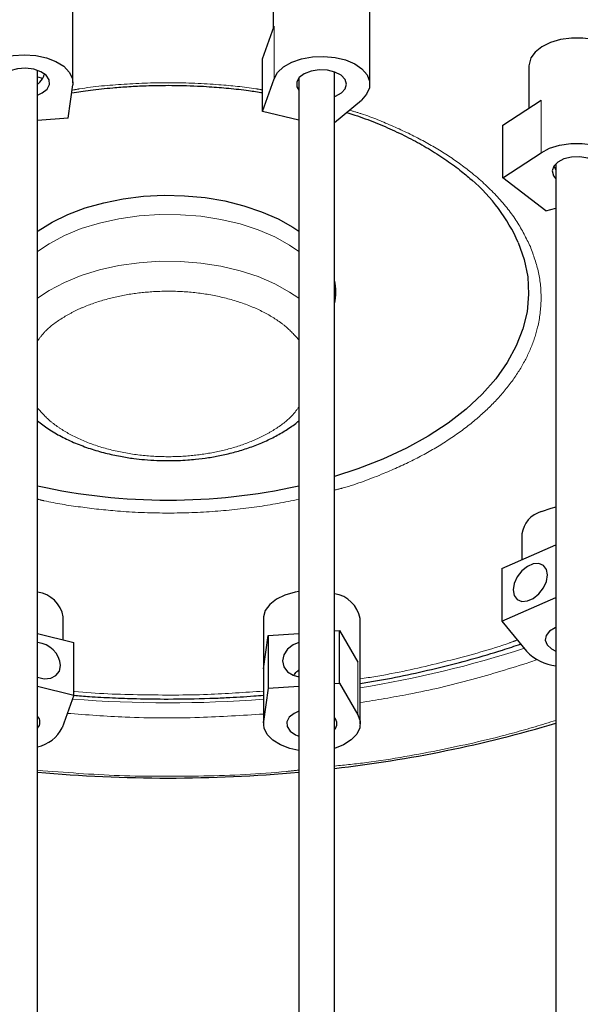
# Model space of a CAD drawing. Header units: millimetres. Extents: x 313 to 1951, y 543 to 2760.
# Tile 61 of 64: x 1569 to 1647, y 2552 to 2690. Entities that reach past the tile are written whole.
import ezdxf

# ---------------------------------------------------------------- set-up
doc = ezdxf.new("R2010")
doc.units = ezdxf.units.MM
doc.header["$LTSCALE"] = 10
doc.linetypes.add('PHANTOM', pattern=[12.7, 6.35, -1.27, 1.27, -1.27, 1.27, -1.27])

msp = doc.modelspace()

# ---------------------------------------------------------------- linework, layer by layer
at = {"color": 7, "linetype": 'Continuous', "lineweight": 25}
for p, q in [((1575.94, 2680.82), (1575.94, 2695.51)), ((1603.85, 2695.31), (1603.85, 2688.35)), ((1617.35, 2680.61), (1617.35, 2695.31)), ((1602.38, 2684.17), (1603.99, 2688.73)), ((1602.38, 2676.82), (1602.38, 2684.17)), ((1639.53, 2683.17), (1639.53, 2677.3)), ((1571.02, 2346.06), (1571.02, 2682.54)), ((1571.02, 2681.62), (1571.7, 2681.46)), ((1612.43, 2346.02), (1612.43, 2682.33)), ((1575.28, 2675.87), (1575.92, 2680.51)), ((1602.38, 2676.82), (1603.99, 2681.38)), ((1607.43, 2681.46), (1607.43, 2346.06)), ((1612.43, 2675.27), (1616.16, 2678.4)), ((1635.89, 2674.91), (1641.22, 2678.4)), ((1607.43, 2675.58), (1602.38, 2676.82)), ((1575.28, 2675.87), (1571.02, 2675.57)), ((1635.89, 2667.57), (1635.89, 2674.91)), ((1635.89, 2667.57), (1641.22, 2671.05)), ((1643.29, 2669.52), (1643.29, 2334.08)), ((1641.9, 2662.96), (1635.89, 2667.57)), ((1641.9, 2662.96), (1643.29, 2663.34)), ((1638.54, 2617.86), (1638.54, 2614.26)), ((1635.73, 2613.04), (1643.29, 2616.33)), ((1635.73, 2613.04), (1635.73, 2605.69)), ((1635.73, 2605.69), (1643.29, 2608.98)), ((1574.59, 2603.1), (1574.59, 2606.3)), ((1602.5, 2606.09), (1602.5, 2591.39)), ((1616, 2591.39), (1616, 2606.09)), ((1635.73, 2605.69), (1639.2, 2601.49)), ((1643.29, 2604.82), (1643.19, 2604.78)), ((1571.02, 2603.97), (1576.06, 2602.74)), ((1602.52, 2599.05), (1603.16, 2603.69)), ((1603.16, 2603.69), (1607.43, 2603.99)), ((1603.16, 2603.69), (1603.16, 2596.34)), ((1612.43, 2604.35), (1613.09, 2604.39)), ((1613.09, 2597.04), (1613.09, 2604.39)), ((1613.09, 2604.39), (1615.65, 2599.98)), ((1576.06, 2595.39), (1576.06, 2602.74)), ((1571.02, 2596.62), (1576.06, 2595.39)), ((1603.16, 2596.34), (1602.52, 2591.7)), ((1603.16, 2596.34), (1607.43, 2596.64)), ((1612.43, 2597), (1613.09, 2597.04)), ((1613.09, 2597.04), (1615.65, 2592.63)), ((1576.06, 2595.39), (1574.46, 2590.83))]:
    msp.add_line(p, q, dxfattribs=at)
at = {"color": 250, "linetype": 'PHANTOM', "lineweight": 18}
for p, q in [((1603.99, 2688.73), (1603.99, 2681.38)), ((1641.22, 2678.4), (1641.22, 2671.05)), ((1615.65, 2599.98), (1615.65, 2592.63)), ((1639.66, 2599.96), (1640.71, 2600.34)), ((1602.52, 2591.7), (1602.52, 2599.05))]:
    msp.add_line(p, q, dxfattribs=at)
at = {"color": 7, "linetype": 'Continuous', "lineweight": 25, "flags": 128}
for points in [[(1653.03, 2683.17), (1653.02, 2683.42), (1652.74, 2684.31), (1652.11, 2685.14), (1651.16, 2685.86), (1649.96, 2686.44), (1648.55, 2686.84), (1647.03, 2687.05), (1645.46, 2687.04), (1643.94, 2686.83), (1642.54, 2686.42), (1641.35, 2685.83), (1640.42, 2685.1), (1639.8, 2684.27), (1639.54, 2683.38), (1639.53, 2683.17)], [(1562.79, 2679.58), (1562.47, 2680.48), (1562.52, 2681.39), (1562.94, 2682.28), (1563.7, 2683.09), (1564.78, 2683.76), (1566.09, 2684.28), (1567.59, 2684.6), (1569.16, 2684.71), (1570.75, 2684.61), (1572.24, 2684.29), (1573.57, 2683.78), (1574.65, 2683.11), (1575.43, 2682.31), (1575.86, 2681.43), (1575.92, 2680.51)], [(1603.99, 2681.38), (1604.48, 2682.25), (1605.32, 2683.04), (1606.45, 2683.68), (1607.81, 2684.16), (1609.33, 2684.43), (1610.92, 2684.5), (1612.49, 2684.35), (1613.95, 2683.99), (1615.23, 2683.44), (1616.25, 2682.74), (1616.96, 2681.92), (1617.31, 2681.02), (1617.29, 2680.1), (1616.9, 2679.21), (1616.16, 2678.4)], [(1571.02, 2679.09), (1571.66, 2679.39), (1572.33, 2679.93), (1572.66, 2680.56), (1572.62, 2681.23), (1572.2, 2681.85), (1571.46, 2682.36), (1570.47, 2682.7), (1569.34, 2682.83), (1568.2, 2682.75), (1567.16, 2682.46), (1566.35, 2681.99), (1565.84, 2681.4), (1565.69, 2680.74), (1565.93, 2680.09), (1566.02, 2679.97)], [(1612.43, 2678.88), (1612.55, 2678.93), (1613.39, 2679.39), (1613.92, 2679.97), (1614.1, 2680.63), (1613.9, 2681.29), (1613.34, 2681.87), (1612.48, 2682.31), (1611.42, 2682.57), (1610.27, 2682.62), (1609.16, 2682.45), (1608.2, 2682.08), (1607.5, 2681.55), (1607.14, 2680.92), (1607.16, 2680.25), (1607.43, 2679.76)], [(1641.22, 2671.05), (1642.41, 2671.67), (1643.81, 2672.1), (1645.35, 2672.33), (1646.94, 2672.35), (1648.5, 2672.16), (1649.93, 2671.75), (1651.16, 2671.17), (1652.11, 2670.44), (1652.75, 2669.59), (1653.02, 2668.69), (1652.92, 2667.77), (1652.45, 2666.89), (1651.64, 2666.1), (1650.53, 2665.45), (1649.18, 2664.96)], [(1648.29, 2666.82), (1648.61, 2666.97), (1649.33, 2667.49), (1649.72, 2668.11), (1649.74, 2668.78), (1649.39, 2669.41), (1648.69, 2669.94), (1647.74, 2670.31), (1646.63, 2670.49), (1645.48, 2670.44), (1644.41, 2670.18), (1643.55, 2669.74), (1642.99, 2669.16), (1642.78, 2668.51), (1642.95, 2667.85), (1643.29, 2667.43)], [(1571.02, 2660.09), (1571.1, 2660.14), (1573.05, 2661.37), (1575.25, 2662.44), (1577.65, 2663.35), (1580.24, 2664.08), (1582.96, 2664.62), (1585.78, 2664.97), (1588.64, 2665.11), (1591.52, 2665.05), (1594.36, 2664.79), (1597.13, 2664.32), (1599.77, 2663.66), (1602.25, 2662.82), (1604.54, 2661.82), (1606.6, 2660.65), (1607.43, 2660.09)], [(1638.05, 2658.53), (1638.88, 2656.14), (1639.36, 2653.73), (1639.49, 2651.3), (1639.26, 2648.87), (1638.69, 2646.46), (1637.77, 2644.09), (1636.51, 2641.77), (1634.92, 2639.52), (1633, 2637.36), (1630.78, 2635.29), (1628.27, 2633.34), (1625.49, 2631.52), (1622.45, 2629.84), (1619.17, 2628.31), (1615.69, 2626.95), (1612.43, 2625.88)], [(1643.29, 2621.58), (1642.59, 2621.43), (1641.23, 2620.97)], [(1642.12, 2612.15), (1641.98, 2612.92), (1641.56, 2613.48), (1640.93, 2613.75), (1640.14, 2613.7), (1639.31, 2613.33), (1638.53, 2612.7), (1637.89, 2611.88), (1637.48, 2610.96), (1637.33, 2610.06), (1637.48, 2609.29), (1637.89, 2608.73), (1638.53, 2608.46), (1639.31, 2608.51), (1640.14, 2608.87), (1640.93, 2609.5), (1641.56, 2610.33), (1641.98, 2611.24), (1642.12, 2612.15)], [(1607.43, 2609.84), (1606.91, 2609.74), (1605.51, 2609.33), (1604.32, 2608.75), (1603.39, 2608.02), (1602.77, 2607.19), (1602.51, 2606.29), (1602.5, 2606.09)], [(1643.19, 2604.78), (1642.4, 2604.3), (1641.92, 2603.69), (1641.8, 2603.03), (1642.07, 2602.38), (1642.68, 2601.82), (1643.29, 2601.51)], [(1607.43, 2602.7), (1606.64, 2602.38), (1605.84, 2601.78), (1605.33, 2601.01), (1605.15, 2600.16), (1605.33, 2599.33), (1605.84, 2598.63), (1606.64, 2598.14), (1607.43, 2597.94)], [(1571.02, 2597.88), (1571.94, 2597.66), (1572.84, 2597.73), (1573.57, 2598.1), (1574.05, 2598.72), (1574.22, 2599.51)], [(1607.43, 2593.12), (1606.78, 2592.82), (1606.11, 2592.28), (1605.78, 2591.65), (1605.83, 2590.98), (1606.24, 2590.36), (1606.99, 2589.85), (1607.43, 2589.67)], [(1615.65, 2592.63), (1615.98, 2591.73), (1615.93, 2590.81), (1615.51, 2589.93), (1614.74, 2589.12), (1613.67, 2588.44), (1612.43, 2587.95)], [(1607.43, 2587.64), (1606.2, 2587.92), (1604.88, 2588.42), (1603.8, 2589.1), (1603.02, 2589.9), (1602.59, 2590.78), (1602.52, 2591.7)]]:
    msp.add_lwpolyline(points, dxfattribs=at)
at = {"color": 250, "linetype": 'PHANTOM', "lineweight": 18, "flags": 128}
for points in [[(1607.43, 2657.28), (1606.16, 2658.15), (1604.08, 2659.31), (1601.76, 2660.3), (1599.24, 2661.12), (1596.57, 2661.75), (1593.78, 2662.18), (1590.92, 2662.41), (1588.03, 2662.43), (1585.16, 2662.24), (1582.36, 2661.84), (1579.66, 2661.24), (1577.11, 2660.46), (1574.76, 2659.49), (1572.63, 2658.36), (1571.02, 2657.28)], [(1571.02, 2650.75), (1572.63, 2651.83), (1574.76, 2652.96), (1577.11, 2653.92), (1579.66, 2654.71), (1582.36, 2655.31), (1585.16, 2655.71), (1588.03, 2655.9), (1590.92, 2655.88), (1593.78, 2655.65), (1596.57, 2655.22), (1599.24, 2654.59), (1601.76, 2653.77), (1604.08, 2652.77), (1606.16, 2651.62), (1607.43, 2650.75)]]:
    msp.add_lwpolyline(points, dxfattribs=at)
at = {"color": 7, "linetype": 'Continuous', "lineweight": 25}
for centre, radius, start, end in [((1614.98, 2648.18), 25.28, 24.1577, 49.0292), ((1604.73, 2651.62), 7.88, 347.8752, 12.1248), ((1589.22, 2707.08), 84.5, 257.5583, 282.4417), ((1642.3, 2617.34), 3.79, 106.3263, 172.0418), ((1570.45, 2605.57), 4.21, 10.0096, 82.2241), ((1611.77, 2605.26), 4.31, 11.0253, 81.2084), ((1570.68, 2599.17), 3.56, 5.482, 84.4931), ((1644.24, 2606.45), 7.07, 224.5407, 262.2944), ((1570.05, 2591.6), 1.29, 318.5978, 41.4022), ((1611.43, 2591.39), 1.31, 319.3812, 40.6188), ((1592.15, 2762.79), 178.79, 276.5106, 286.619), ((1569.93, 2593.13), 5.08, 282.4001, 333.1109), ((1589.22, 2785.01), 201.2, 264.8087, 275.1913)]:
    msp.add_arc(centre, radius, start, end, dxfattribs=at)
at = {"color": 250, "linetype": 'PHANTOM', "lineweight": 18}
for centre, radius, start, end in [((1592.66, 2743.51), 148.94, 279.0159, 288.0939), ((1589.22, 2766.73), 172.43, 265.5552, 274.4171)]:
    msp.add_arc(centre, radius, start, end, dxfattribs=at)
at = {"color": 7, "linetype": 'Continuous', "lineweight": 25}
for points, knots in [([(1490.59, 2661.33), (1490.62, 2661.45), (1490.92, 2662.68), (1491.77, 2664.88), (1493.14, 2667.9), (1494.75, 2670.76), (1496.61, 2673.57), (1498.73, 2676.32), (1501.1, 2679), (1503.71, 2681.61), (1506.56, 2684.13), (1509.64, 2686.57), (1512.93, 2688.91), (1516.44, 2691.16), (1520.15, 2693.29), (1524.05, 2695.31), (1528.12, 2697.21), (1532.37, 2698.99), (1536.77, 2700.63), (1541.3, 2702.14), (1545.96, 2703.51), (1550.73, 2704.73), (1555.58, 2705.81), (1560.49, 2706.73), (1565.41, 2707.5), (1570.26, 2708.1), (1574.84, 2708.54), (1578.84, 2708.82), (1582.46, 2709), (1585.81, 2709.1), (1588.12, 2709.12), (1589.22, 2709.12)], [0, 0, 0, 0, 0.004725, 0.047067, 0.084924, 0.122665, 0.160302, 0.197853, 0.235336, 0.272768, 0.310162, 0.347529, 0.384877, 0.422208, 0.459526, 0.49683, 0.534119, 0.571385, 0.608622, 0.645817, 0.682949, 0.71999, 0.756889, 0.793562, 0.829844, 0.865373, 0.899153, 0.9286, 0.950978, 0.976513, 1, 1, 1, 1]), ([(1571.02, 2680.64), (1571.05, 2680.67), (1571.41, 2680.9), (1571.75, 2681.39), (1571.93, 2681.87), (1571.97, 2682)], [0, 0, 0, 0, 0.0744905, 0.7618272, 1, 1, 1, 1]), ([(1575.77, 2679.4), (1576.63, 2679.53), (1578.52, 2679.82), (1581.19, 2680.1), (1583.79, 2680.3), (1586.36, 2680.42), (1589.56, 2680.48), (1592.51, 2680.41), (1595.32, 2680.25), (1597.7, 2680.06), (1600.18, 2679.78), (1601.74, 2679.54), (1602.38, 2679.44)], [0, 0, 0, 0, 0.099705, 0.217747, 0.301766, 0.391303, 0.505627, 0.657726, 0.718972, 0.820516, 0.9256, 1, 1, 1, 1]), ([(1614.11, 2676.68), (1614.49, 2676.56), (1615.87, 2676.12), (1618.11, 2675.27), (1620.83, 2674.11), (1623.41, 2672.84), (1625.83, 2671.46), (1628.09, 2670), (1630.05, 2668.56), (1631.16, 2667.57), (1631.66, 2667.13)], [0, 0, 0, 0, 0.053521, 0.190468, 0.328434, 0.467154, 0.606455, 0.746246, 0.88652, 1, 1, 1, 1]), ([(1643.03, 2669.14), (1643.09, 2668.98), (1643.15, 2668.81), (1643.27, 2668.69), (1643.29, 2668.68)], [0, 0, 0, 0, 0.887691, 1, 1, 1, 1]), ([(1571.02, 2633.64), (1571.5, 2633.26), (1572.52, 2632.48), (1574.3, 2631.44), (1576.25, 2630.52), (1578.31, 2629.75), (1580.42, 2629.14), (1582.47, 2628.69), (1584.3, 2628.4), (1586, 2628.22), (1587.6, 2628.11), (1588.7, 2628.1), (1589.22, 2628.09)], [0, 0, 0, 0, 0.108637, 0.227092, 0.344208, 0.45944, 0.571555, 0.677072, 0.770383, 0.842363, 0.924785, 1, 1, 1, 1]), ([(1589.22, 2628.09), (1590.13, 2628.11), (1591.41, 2628.13), (1593.28, 2628.3), (1594.86, 2628.5), (1596.71, 2628.84), (1598.58, 2629.29), (1600.46, 2629.86), (1602.29, 2630.57), (1604.05, 2631.39), (1605.69, 2632.35), (1606.82, 2633.11), (1607.35, 2633.58), (1607.43, 2633.65)], [0, 0, 0, 0, 0.130133, 0.183169, 0.270854, 0.361404, 0.45805, 0.558348, 0.661372, 0.766422, 0.87304, 0.980906, 1, 1, 1, 1]), ([(1616, 2597.01), (1616.71, 2597.12), (1618.93, 2597.47), (1622.62, 2598.21), (1627.08, 2599.21), (1631.51, 2600.36), (1635.29, 2601.46), (1637.54, 2602.22), (1638.37, 2602.5)], [0, 0, 0, 0, 0.0902909, 0.2837581, 0.480539, 0.6799156, 0.8813515, 1, 1, 1, 1]), ([(1606.78, 2598.14), (1606.83, 2598.23), (1606.97, 2598.54), (1607.24, 2598.74), (1607.43, 2598.89)], [0, 0, 0, 0, 0.30265, 1, 1, 1, 1]), ([(1576.05, 2595.36), (1576.78, 2595.3), (1578.57, 2595.15), (1581.49, 2595), (1585.15, 2594.86), (1587.75, 2594.84), (1589.22, 2594.83)], [0, 0, 0, 0, 0.166605, 0.410245, 0.666014, 1, 1, 1, 1]), ([(1589.22, 2594.83), (1591.15, 2594.85), (1593.86, 2594.87), (1597.84, 2595.05), (1600.34, 2595.18), (1602.06, 2595.33), (1602.5, 2595.37)], [0, 0, 0, 0, 0.4348172, 0.6092697, 0.8989026, 1, 1, 1, 1])]:
    msp.add_open_spline(points, degree=3, knots=knots, dxfattribs=at)
at = {"color": 250, "linetype": 'PHANTOM', "lineweight": 18}
for points, knots in [([(1495.98, 2637.61), (1495.37, 2639.24), (1494.12, 2642.54), (1493.24, 2647.67), (1493.14, 2652.98), (1493.97, 2658.4), (1495.76, 2663.86), (1498.53, 2669.27), (1502.29, 2674.54), (1506.99, 2679.59), (1512.57, 2684.33), (1518.93, 2688.69), (1525.95, 2692.61), (1533.51, 2696.05), (1541.46, 2698.97), (1549.65, 2701.38), (1557.95, 2703.28), (1566.34, 2704.7), (1574.92, 2705.68), (1583.8, 2706.22), (1592.99, 2706.27), (1602.38, 2705.79), (1611.84, 2704.76), (1621.21, 2703.16), (1630.34, 2700.99), (1639.09, 2698.28), (1647.26, 2695.04), (1653.17, 2692.29), (1656.1, 2690.51), (1656.75, 2690.11)], [0, 0, 0, 0, 0.034709, 0.070587, 0.10753, 0.145411, 0.184078, 0.223355, 0.263049, 0.302956, 0.342863, 0.382558, 0.421835, 0.460501, 0.498383, 0.535326, 0.571204, 0.605913, 0.640622, 0.6765, 0.713443, 0.751324, 0.789991, 0.829268, 0.868962, 0.908869, 0.948776, 0.988471, 1, 1, 1, 1]), ([(1602.38, 2679.82), (1602.08, 2679.87), (1600.1, 2680.22), (1595.83, 2680.62), (1589.67, 2680.92), (1583.14, 2680.66), (1578.51, 2680.27), (1576.16, 2679.84), (1575.82, 2679.77)], [0, 0, 0, 0, 0.035689, 0.231116, 0.481074, 0.724214, 0.960049, 1, 1, 1, 1]), ([(1639.73, 2657.95), (1639.15, 2659.12), (1637.98, 2661.51), (1635.24, 2664.95), (1632, 2667.99), (1628.44, 2670.59), (1624.76, 2672.79), (1620.67, 2674.76), (1617.21, 2676.18), (1615.06, 2676.83), (1614.49, 2677)], [0, 0, 0, 0, 0.148274, 0.301147, 0.45832, 0.581183, 0.704059, 0.829537, 0.955027, 1, 1, 1, 1]), ([(1612.43, 2623.98), (1612.82, 2624.08), (1615.26, 2624.7), (1618.97, 2626.13), (1623.51, 2628.16), (1627.31, 2630.29), (1630.75, 2632.64), (1633.77, 2635.21), (1636.31, 2637.94), (1638.34, 2640.79), (1639.85, 2643.72), (1640.92, 2646.98), (1641.35, 2650.54), (1641.03, 2654.32), (1640.16, 2656.75), (1639.73, 2657.95)], [0, 0, 0, 0, 0.01844, 0.114328, 0.189284, 0.264248, 0.340799, 0.417358, 0.49391, 0.570468, 0.645425, 0.720389, 0.81627, 0.909538, 1, 1, 1, 1]), ([(1571.02, 2644.83), (1571.36, 2645.28), (1572.25, 2646.47), (1574.09, 2647.8), (1576.04, 2648.9), (1578.11, 2649.84), (1580.89, 2650.76), (1584.43, 2651.46), (1588.14, 2651.78), (1592.02, 2651.7), (1595.94, 2651.15), (1599.66, 2650.13), (1602.41, 2648.93), (1604.3, 2647.8), (1605.94, 2646.61), (1606.84, 2645.61), (1607.43, 2644.96)], [0, 0, 0, 0, 0.05616, 0.145878, 0.189856, 0.233846, 0.318193, 0.397774, 0.477355, 0.561703, 0.649558, 0.739276, 0.828995, 0.872973, 0.916963, 1, 1, 1, 1]), ([(1607.43, 2635.55), (1607.09, 2635.09), (1606.2, 2633.9), (1604.36, 2632.58), (1602.41, 2631.48), (1600.33, 2630.54), (1597.55, 2629.62), (1594.01, 2628.91), (1590.3, 2628.59), (1586.43, 2628.68), (1582.5, 2629.23), (1578.78, 2630.24), (1576.03, 2631.44), (1574.14, 2632.58), (1572.5, 2633.76), (1571.6, 2634.76), (1571.02, 2635.41)], [0, 0, 0, 0, 0.05616, 0.145878, 0.189856, 0.233846, 0.318193, 0.397774, 0.477355, 0.561703, 0.649558, 0.739276, 0.828995, 0.872973, 0.916963, 1, 1, 1, 1]), ([(1571.02, 2622.71), (1571.33, 2622.63), (1573.25, 2622.17), (1576.97, 2621.59), (1582.6, 2620.95), (1588.78, 2620.7), (1595.31, 2620.92), (1601.57, 2621.55), (1605.5, 2622.31), (1607.43, 2622.69)], [0, 0, 0, 0, 0.026958, 0.168132, 0.309321, 0.489907, 0.665566, 0.835949, 1, 1, 1, 1]), ([(1637.9, 2603.07), (1637.55, 2602.94), (1634.63, 2601.85), (1628.76, 2600.26), (1621.79, 2598.57), (1617.46, 2597.87), (1616, 2597.64)], [0, 0, 0, 0, 0.052144, 0.436663, 0.810088, 1, 1, 1, 1]), ([(1616, 2594.34), (1618.28, 2594.71), (1623.59, 2595.56), (1631.53, 2597.44), (1636.98, 2599.13), (1639.66, 2599.96)], [0, 0, 0, 0, 0.276283, 0.644131, 1, 1, 1, 1]), ([(1602.5, 2595.94), (1599.91, 2595.76), (1594.28, 2595.35), (1585.46, 2595.39), (1579.2, 2595.56), (1576.09, 2595.91), (1576.06, 2595.91)], [0, 0, 0, 0, 0.2948407, 0.6413564, 0.9966678, 1, 1, 1, 1]), ([(1575.16, 2592.83), (1577.85, 2592.63), (1583.96, 2592.17), (1593.14, 2592.14), (1599.53, 2592.55), (1602.5, 2592.74)], [0, 0, 0, 0, 0.2965444, 0.6731614, 1, 1, 1, 1]), ([(1643.29, 2591.86), (1641.36, 2591.26), (1636.26, 2589.69), (1627.41, 2587.72), (1619.03, 2586.17), (1613.91, 2585.63), (1612.43, 2585.48)], [0, 0, 0, 0, 0.199652, 0.526315, 0.862683, 1, 1, 1, 1]), ([(1607.43, 2584.92), (1606.86, 2584.85), (1602.5, 2584.35), (1594.12, 2584.04), (1582.5, 2584), (1574.81, 2584.59), (1571.02, 2584.89)], [0, 0, 0, 0, 0.047558, 0.36449, 0.686427, 1, 1, 1, 1])]:
    msp.add_open_spline(points, degree=3, knots=knots, dxfattribs=at)

doc.saveas('drawing.dxf')
